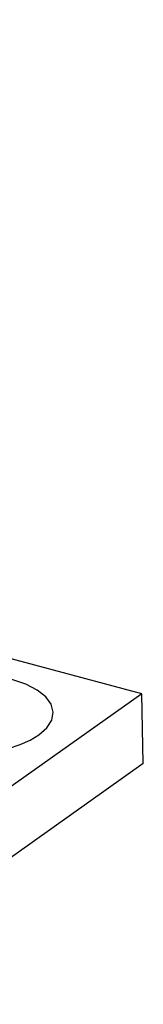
# Model space of a CAD drawing. Header units: millimetres. Extents: x 6 to 414, y 7 to 290.
# Tile 245 of 256: x 154.476 to 154.953, y 155.645 to 159.443. Entities that reach past the tile are written whole.
import ezdxf

# ---------------------------------------------------------------- set-up
doc = ezdxf.new("R2010")
doc.units = ezdxf.units.MM
doc.header["$LTSCALE"] = 23.1
doc.layers.get('0').update_dxf_attribs({"linetype": 'CONTINUOUS'})

msp = doc.modelspace()

# ---------------------------------------------------------------- linework, layer by layer
at = {"color": 4, "linetype": 'Continuous'}
for p, q in [((154.9467, 156.8427), (145.2568, 159.4429)), ((154.9467, 156.8427), (153.364, 155.7202)), ((154.953, 156.5742), (153.6433, 155.6453))]:
    msp.add_line(p, q, dxfattribs=at)
at = {"color": 7, "linetype": 'Continuous'}
msp.add_line((154.953, 156.5742), (154.9467, 156.8427), dxfattribs=at)
at = {"color": 4, "linetype": 'Continuous'}
for points in [[(154.5496, 156.6843), (154.5809, 156.712), (154.5997, 156.7416), (154.6055, 156.772), (154.5977, 156.8026), (154.5768, 156.8312), (154.5437, 156.8571), (154.4997, 156.8795), (154.4453, 156.8978), (154.3846, 156.9106), (154.3189, 156.9177), (154.2509, 156.919), (154.1818, 156.9142), (154.1168, 156.9037), (154.057, 156.8878), (154.0049, 156.8672), (153.9616, 156.8421)], [(154.2823, 156.6084), (154.3341, 156.6129), (154.3854, 156.621), (154.4336, 156.6324), (154.4776, 156.647), (154.5163, 156.6643), (154.5496, 156.6843)]]:
    msp.add_lwpolyline(points, dxfattribs=at)

doc.saveas('drawing.dxf')
